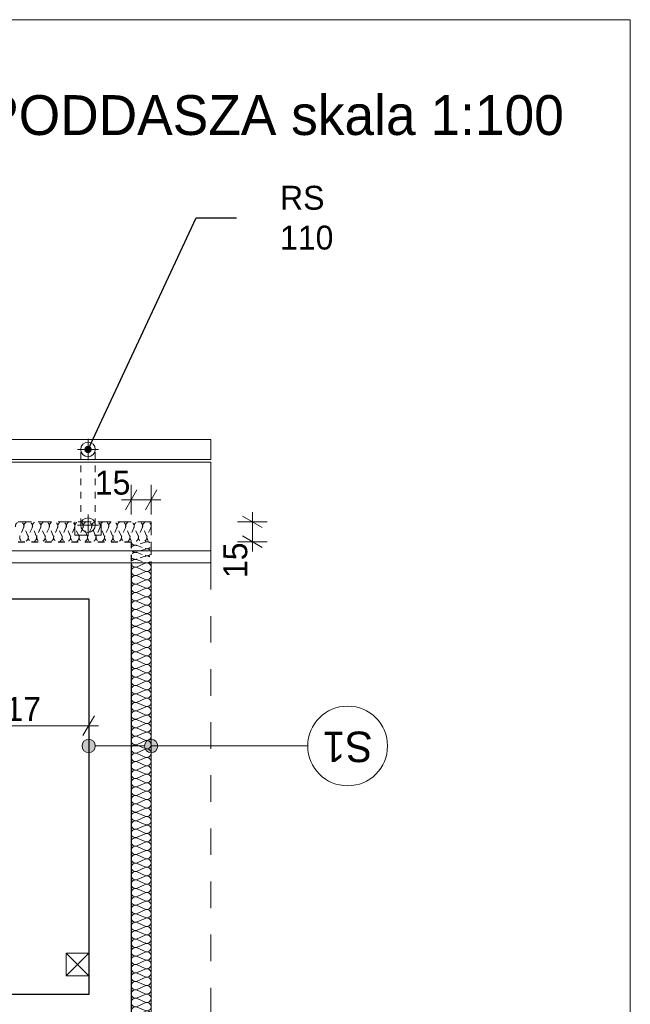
# Model space of a CAD drawing. Extents: x -21260 to 35740, y -2672 to 187028.
# Tile 112 of 120: x 31145 to 35740, y 139611 to 147028. Entities that reach past the tile are written whole.
import ezdxf

# ---------------------------------------------------------------- set-up
doc = ezdxf.new("R2010")
doc.units = 0
doc.header["$MEASUREMENT"] = 0
for name, pattern in [('Hidden Line', [100, 50, -50]), ('Hidden Line copy', [80, 40, -40]), ('Krawędzie ukryte', [150, 100, -50]), ('Przerywana', [400, 200, -200])]:
    doc.linetypes.add(name, pattern=pattern)
for name, color, linetype, lineweight in [('A-Opisy_Nr_Pióra__21', 7, 'Continuous', 13), ('Arch opisy_Nr_Pióra__1', 7, 'Continuous', 25), ('Arch opisy_Nr_Pióra__21', 7, 'Continuous', 13), ('ARCH TABELA_Nr_Pióra__21', 7, 'Continuous', 13), ('Arch wymiary_Nr_Pióra__5', 7, 'Continuous', 13), ('INWENT DACH_Nr_Pióra__21', 7, 'Continuous', 13), ('INWENT KONST. DREWNIANA_Nr_Pióra__21', 7, 'Continuous', 13), ('INWENT ODWODNIENIE_Nr_Pióra__21', 7, 'Continuous', 13), ('INWENT OPISY_Nr_Pióra__21', 7, 'Continuous', 13), ('INWENT.ŚCIANY_Nr_Pióra__1', 7, 'Continuous', 25)]:
    doc.layers.add(name, color=color, linetype=linetype, lineweight=lineweight)
doc.layers.add('arch izolacje_Nr_Pióra__3', color=7, linetype='Continuous', lineweight=13, true_color=0xff6600)
doc.layers.add('Arch ocieplenie_Nr_Pióra__22', color=7, linetype='Continuous', lineweight=9, true_color=0x7f7f7f)
for name, color, linetype in [('Arch ocieplenie', 7, 'Continuous'), ('Arch opisy', 7, 'Continuous'), ('Arch wymiary', 7, 'Continuous')]:
    doc.layers.add(name, color=color, linetype=linetype)
doc.styles.add('GENERATED_STYLE_1', font='txt')
doc.styles.add('GENERATED_STYLE_13', font='txt')
doc.styles.add('GENERATED_STYLE_4', font='txt')
doc.dimstyles.new('GENERATED_STYLE__1', dxfattribs={"dimtxt": 179.999995, "dimasz": 114, "dimexe": 0.18, "dimexo": 0, "dimgap": 0.09, "dimtad": 1, "dimdec": 0, "dimlfac": 0.1, "dimzin": 0, "dimdsep": 46, "dimtxsty": 'GENERATED_STYLE_1', "dimblk": 'ARROWHEAD_2', "dimblk1": 'ARROWHEAD_2', "dimblk2": 'ARROWHEAD_2', "dimcen": 0.09, "dimclrd": 7, "dimclre": 7, "dimclrt": 7, "dimazin": 0, "dimtfac": 1, "dimtdec": 4, "dimtmove": 0, "dimatfit": 3, "dimfxl": 0, "dimtolj": 1, "dimtzin": 0, "dimarcsym": 0})
doc.dimstyles.new('GENERATED_STYLE__3', dxfattribs={"dimtxt": 179.999995, "dimasz": 114, "dimexe": 0.18, "dimexo": 0, "dimgap": 0.09, "dimtad": 1, "dimtih": 1, "dimtoh": 1, "dimdec": 0, "dimlfac": 0.1, "dimzin": 0, "dimdsep": 46, "dimtxsty": 'GENERATED_STYLE_1', "dimblk": 'ARROWHEAD_2', "dimblk1": 'ARROWHEAD_2', "dimblk2": 'ARROWHEAD_2', "dimcen": 0.09, "dimclrd": 7, "dimclre": 7, "dimclrt": 7, "dimazin": 0, "dimtfac": 1, "dimtdec": 4, "dimtmove": 0, "dimatfit": 3, "dimfxl": 0, "dimtolj": 1, "dimtzin": 0, "dimarcsym": 0})
doc.dimstyles.new('GENERATED_STYLE__6', dxfattribs={"dimtxt": 0.18, "dimasz": 109.44, "dimexe": 0.18, "dimexo": 0.0625, "dimgap": 0.09, "dimtad": 0, "dimtih": 1, "dimtoh": 1, "dimdec": 4, "dimzin": 0, "dimdsep": 46, "dimcen": 0.09, "dimadec": 0, "dimazin": 0, "dimtfac": 1, "dimtdec": 4, "dimtmove": 0, "dimatfit": 3, "dimldrblk": 'ARROWHEAD_11', "dimfxl": 0, "dimtolj": 1, "dimtzin": 0, "dimarcsym": 0})

# ---------------------------------------------------------------- blocks, each defined once
blk = doc.blocks.new('Izolacja cieplna 14_217', base_point=(31984.1, 142935.9))
at = {"layer": 'Arch ocieplenie_Nr_Pióra__22', "linetype": 'Continuous'}
for p, q in [((32089.4, 142933.2), (32028.8, 142906.7)), ((32028.8, 142901.3), (32089.4, 142874.8)), ((32089.4, 142869.5), (32028.8, 142843)), ((32028.8, 142837.7), (32089.4, 142811.2)), ((32089.4, 142805.8), (32028.8, 142779.3)), ((32028.8, 142774), (32089.4, 142747.5)), ((32089.4, 142742.1), (32028.8, 142715.6)), ((32028.8, 142710.3), (32089.4, 142683.8)), ((32089.4, 142678.4), (32028.8, 142652)), ((32028.8, 142646.6), (32089.4, 142620.1)), ((32089.4, 142614.8), (32028.8, 142588.3)), ((32028.8, 142582.9), (32089.4, 142556.4)), ((32089.4, 142551.1), (32028.8, 142524.6)), ((32028.8, 142519.2), (32089.4, 142492.7)), ((32089.4, 142487.4), (32028.8, 142460.9)), ((32028.8, 142455.5), (32089.4, 142429.1)), ((32089.4, 142423.7), (32028.8, 142397.2)), ((32028.8, 142391.9), (32089.4, 142365.4)), ((32089.4, 142360), (32028.8, 142333.5)), ((32028.8, 142328.2), (32089.4, 142301.7)), ((32089.4, 142296.3), (32028.8, 142269.8)), ((32028.8, 142264.5), (32089.4, 142238)), ((32089.4, 142232.7), (32028.8, 142206.2)), ((32028.8, 142200.8), (32089.4, 142174.3)), ((32089.4, 142169), (32028.8, 142142.5)), ((32028.8, 142137.1), (32089.4, 142110.6)), ((32089.4, 142105.3), (32028.8, 142078.8)), ((32028.8, 142073.4), (32089.4, 142047)), ((32089.4, 142041.6), (32028.8, 142015.1)), ((32028.8, 142009.8), (32089.4, 141983.3)), ((32089.4, 141977.9), (32028.8, 141951.4)), ((32028.8, 141946.1), (32089.4, 141919.6)), ((32089.4, 141914.2), (32028.8, 141887.7)), ((32028.8, 141882.4), (32089.4, 141855.9)), ((32089.4, 141850.5), (32028.8, 141824.1)), ((32028.8, 141818.7), (32089.4, 141792.2)), ((32089.4, 141786.9), (32028.8, 141760.4)), ((32028.8, 141755), (32089.4, 141728.5)), ((32089.4, 141723.2), (32028.8, 141696.7)), ((32028.8, 141691.3), (32089.4, 141664.8)), ((32089.4, 141659.5), (32028.8, 141633)), ((32028.8, 141627.7), (32089.4, 141601.2)), ((32089.4, 141595.8), (32028.8, 141569.3)), ((32028.8, 141564), (32089.4, 141537.5)), ((32089.4, 141532.1), (32028.8, 141505.6)), ((32028.8, 141500.3), (32089.4, 141473.8)), ((32089.4, 141468.4), (32028.8, 141442)), ((32028.8, 141436.6), (32089.4, 141410.1)), ((32089.4, 141404.8), (32028.8, 141378.3)), ((32028.8, 141372.9), (32089.4, 141346.4)), ((32089.4, 141341.1), (32028.8, 141314.6)), ((32028.8, 141309.2), (32089.4, 141282.7)), ((32089.4, 141277.4), (32028.8, 141250.9)), ((32028.8, 141245.5), (32089.4, 141219.1)), ((32089.4, 141213.7), (32028.8, 141187.2)), ((32028.8, 141181.9), (32089.4, 141155.4)), ((32089.4, 141150), (32028.8, 141123.5)), ((32028.8, 141118.2), (32089.4, 141091.7)), ((32089.4, 141086.3), (32028.8, 141059.8)), ((32028.8, 141054.5), (32089.4, 141028)), ((32089.4, 141022.7), (32028.8, 140996.2)), ((32028.8, 140990.8), (32089.4, 140964.3)), ((32089.4, 140959), (32028.8, 140932.5)), ((32028.8, 140927.1), (32089.4, 140900.6)), ((32089.4, 140895.3), (32028.8, 140868.8)), ((32028.8, 140863.4), (32089.4, 140837)), ((32089.4, 140831.6), (32028.8, 140805.1)), ((32028.8, 140799.8), (32089.4, 140773.3)), ((32089.4, 140767.9), (32028.8, 140741.4)), ((32028.8, 140736.1), (32089.4, 140709.6)), ((32089.4, 140704.2), (32028.8, 140677.7)), ((32028.8, 140672.4), (32089.4, 140645.9)), ((32089.4, 140640.5), (32028.8, 140614.1)), ((32028.8, 140608.7), (32089.4, 140582.2)), ((32089.4, 140576.9), (32028.8, 140550.4)), ((32028.8, 140545), (32089.4, 140518.5)), ((32089.4, 140513.2), (32028.8, 140486.7)), ((32028.8, 140481.3), (32089.4, 140454.8)), ((32089.4, 140449.5), (32028.8, 140423)), ((32028.8, 140417.7), (32089.4, 140391.2)), ((32089.4, 140385.8), (32028.8, 140359.3)), ((32028.8, 140354), (32089.4, 140327.5)), ((32089.4, 140322.1), (32028.8, 140295.6)), ((32028.8, 140290.3), (32089.4, 140263.8)), ((32089.4, 140258.4), (32028.8, 140232)), ((32028.8, 140226.6), (32089.4, 140200.1)), ((32089.4, 140194.8), (32028.8, 140168.3)), ((32028.8, 140162.9), (32089.4, 140136.4)), ((32089.4, 140131.1), (32028.8, 140104.6)), ((32028.8, 140099.2), (32089.4, 140072.7)), ((32089.4, 140067.4), (32028.8, 140040.9)), ((32028.8, 140035.5), (32089.4, 140009.1)), ((32089.4, 140003.7), (32028.8, 139977.2)), ((32028.8, 139971.9), (32089.4, 139945.4)), ((32089.4, 139940), (32028.8, 139913.5)), ((32028.8, 139908.2), (32089.4, 139881.7)), ((32089.4, 139876.3), (32028.8, 139849.8)), ((32028.8, 139844.5), (32089.4, 139818)), ((32089.4, 139812.7), (32028.8, 139786.2)), ((32028.8, 139780.8), (32089.4, 139754.3)), ((32089.4, 139749), (32028.8, 139722.5)), ((32028.8, 139717.1), (32089.4, 139690.6)), ((32089.4, 139685.3), (32028.8, 139658.8)), ((32028.8, 139653.4), (32089.4, 139627)), ((32089.4, 139621.6), (32028.8, 139595.1)), ((32028.8, 139589.8), (32089.4, 139563.3)), ((32089.4, 139557.9), (32028.8, 139531.4)), ((32028.8, 139526.1), (32089.4, 139499.6)), ((32089.4, 139494.2), (32028.8, 139467.7)), ((32028.8, 139462.4), (32089.4, 139435.9)), ((32089.4, 139430.5), (32028.8, 139404.1)), ((32028.8, 139398.7), (32089.4, 139372.2)), ((32089.4, 139366.9), (32028.8, 139340.4)), ((32028.8, 139335), (32089.4, 139308.5)), ((32089.4, 139303.2), (32028.8, 139276.7)), ((32028.8, 139271.3), (32089.4, 139244.8)), ((32089.4, 139239.5), (32028.8, 139213)), ((32028.8, 139207.7), (32089.4, 139181.2)), ((32089.4, 139175.8), (32028.8, 139149.3)), ((32028.8, 139144), (32089.4, 139117.5)), ((32089.4, 139112.1), (32028.8, 139085.6)), ((32028.8, 139080.3), (32089.4, 139053.8)), ((32089.4, 139048.4), (32028.8, 139022)), ((32028.8, 139016.6), (32089.4, 138990.1)), ((32089.4, 138984.8), (32028.8, 138958.3)), ((32028.8, 138952.9), (32089.4, 138926.4)), ((32089.4, 138921.1), (32028.8, 138894.6)), ((32028.8, 138889.2), (32089.4, 138862.7)), ((32089.4, 138857.4), (32028.8, 138830.9)), ((32028.8, 138825.5), (32089.4, 138799.1)), ((32089.4, 138793.7), (32028.8, 138767.2)), ((32028.8, 138761.9), (32089.4, 138735.4)), ((32089.4, 138730), (32028.8, 138703.5)), ((32028.8, 138698.2), (32089.4, 138671.7)), ((32089.4, 138666.3), (32028.8, 138639.8)), ((32028.8, 138634.5), (32089.4, 138608)), ((32089.4, 138602.7), (32028.8, 138576.2)), ((32028.8, 138570.8), (32089.4, 138544.3)), ((32089.4, 138539), (32028.8, 138512.5)), ((32028.8, 138507.1), (32089.4, 138480.6)), ((32089.4, 138475.3), (32028.8, 138448.8)), ((32028.8, 138443.4), (32089.4, 138417)), ((32089.4, 138411.6), (32028.8, 138385.1)), ((32028.8, 138379.8), (32089.4, 138353.3)), ((32089.4, 138347.9), (32028.8, 138321.4)), ((32028.8, 138316.1), (32089.4, 138289.6)), ((32089.4, 138284.2), (32028.8, 138257.7)), ((32028.8, 138252.4), (32089.4, 138225.9)), ((32089.4, 138220.5), (32028.8, 138194.1)), ((32028.8, 138188.7), (32089.4, 138162.2)), ((32089.4, 138156.9), (32028.8, 138130.4)), ((32028.8, 138125), (32089.4, 138098.5))]:
    blk.add_line(p, q, dxfattribs=at)
for centre, start_param, end_param in [((32016, 142935.9), 3.141593, 5.125182), ((32102.2, 142904), 4.299595, 8.266775), ((32016, 142872.2), 1.158004, 5.125183), ((32102.2, 142840.3), 4.299595, 8.266775), ((32016, 142808.5), 1.158004, 5.125183), ((32102.2, 142776.6), 4.299595, 8.266775), ((32016, 142744.8), 1.158004, 5.125183), ((32016, 142681.1), 1.158004, 5.125183), ((32102.2, 142713), 4.299595, 8.266775), ((32016, 142617.4), 1.158004, 5.125183), ((32102.2, 142649.3), 4.299595, 8.266775), ((32016, 142553.8), 1.158004, 5.125183), ((32102.2, 142585.6), 4.299595, 8.266775), ((32016, 142490.1), 1.158004, 5.125183), ((32102.2, 142521.9), 4.299595, 8.266775), ((32102.2, 142458.2), 4.299595, 8.266775), ((32016, 142426.4), 1.158004, 5.125183), ((32102.2, 142394.5), 4.299595, 8.266775), ((32016, 142362.7), 1.158004, 5.125183), ((32102.2, 142330.9), 4.299595, 8.266775), ((32016, 142299), 1.158004, 5.125183), ((32016, 142235.3), 1.158004, 5.125183), ((32102.2, 142267.2), 4.299595, 8.266775), ((32016, 142171.6), 1.158004, 5.125183), ((32102.2, 142203.5), 4.299595, 8.266775), ((32016, 142108), 1.158004, 5.125183), ((32102.2, 142139.8), 4.299595, 8.266775), ((32016, 142044.3), 1.158004, 5.125183), ((32102.2, 142076.1), 4.299595, 8.266775), ((32102.2, 142012.4), 4.299595, 8.266775), ((32016, 141980.6), 1.158004, 5.125183), ((32102.2, 141948.8), 4.299595, 8.266775), ((32016, 141916.9), 1.158004, 5.125183), ((32102.2, 141885.1), 4.299595, 8.266775), ((32016, 141853.2), 1.158004, 5.125183), ((32016, 141789.5), 1.158004, 5.125183), ((32102.2, 141821.4), 4.299595, 8.266775), ((32016, 141725.9), 1.158004, 5.125183), ((32102.2, 141757.7), 4.299595, 8.266775), ((32016, 141662.2), 1.158004, 5.125183), ((32102.2, 141694), 4.299595, 8.266775), ((32016, 141598.5), 1.158004, 5.125183), ((32102.2, 141630.3), 4.299595, 8.266775), ((32102.2, 141566.6), 4.299595, 8.266775), ((32016, 141534.8), 1.158004, 5.125183), ((32102.2, 141503), 4.299595, 8.266775), ((32016, 141471.1), 1.158004, 5.125183), ((32102.2, 141439.3), 4.299595, 8.266775), ((32016, 141407.4), 1.158004, 5.125183), ((32016, 141343.8), 1.158004, 5.125183), ((32102.2, 141375.6), 4.299595, 8.266775), ((32016, 141280.1), 1.158004, 5.125183), ((32102.2, 141311.9), 4.299595, 8.266775), ((32016, 141216.4), 1.158004, 5.125183), ((32102.2, 141248.2), 4.299595, 8.266775), ((32016, 141152.7), 1.158004, 5.125183), ((32102.2, 141184.5), 4.299595, 8.266775), ((32102.2, 141120.9), 4.299595, 8.266775), ((32016, 141089), 1.158004, 5.125183), ((32102.2, 141057.2), 4.299595, 8.266775), ((32016, 141025.3), 1.158004, 5.125183), ((32102.2, 140993.5), 4.299595, 8.266775), ((32016, 140961.6), 1.158004, 5.125183), ((32016, 140898), 1.158004, 5.125183), ((32102.2, 140929.8), 4.299595, 8.266775), ((32016, 140834.3), 1.158004, 5.125183), ((32102.2, 140866.1), 4.299595, 8.266775), ((32016, 140770.6), 1.158004, 5.125183), ((32102.2, 140802.4), 4.299595, 8.266775), ((32016, 140706.9), 1.158004, 5.125183), ((32102.2, 140738.8), 4.299595, 8.266775), ((32102.2, 140675.1), 4.299595, 8.266775), ((32016, 140643.2), 1.158004, 5.125183), ((32102.2, 140611.4), 4.299595, 8.266775), ((32016, 140579.5), 1.158004, 5.125183), ((32102.2, 140547.7), 4.299595, 8.266775), ((32016, 140515.9), 1.158004, 5.125183), ((32102.2, 140484), 4.299595, 8.266775), ((32016, 140452.2), 1.158004, 5.125183), ((32016, 140388.5), 1.158004, 5.125183), ((32102.2, 140420.3), 4.299595, 8.266775), ((32016, 140324.8), 1.158004, 5.125183), ((32102.2, 140356.6), 4.299595, 8.266775), ((32016, 140261.1), 1.158004, 5.125183), ((32102.2, 140293), 4.299595, 8.266775), ((32016, 140197.4), 1.158004, 5.125183), ((32102.2, 140229.3), 4.299595, 8.266775), ((32102.2, 140165.6), 4.299595, 8.266775), ((32016, 140133.8), 1.158004, 5.125183), ((32102.2, 140101.9), 4.299595, 8.266775), ((32016, 140070.1), 1.158004, 5.125183), ((32102.2, 140038.2), 4.299595, 8.266775), ((32016, 140006.4), 1.158004, 5.125183), ((32016, 139942.7), 1.158004, 5.125183), ((32102.2, 139974.5), 4.299595, 8.266775), ((32016, 139879), 1.158004, 5.125183), ((32102.2, 139910.9), 4.299595, 8.266775), ((32016, 139815.3), 1.158004, 5.125183), ((32102.2, 139847.2), 4.299595, 8.266775), ((32016, 139751.6), 1.158004, 5.125183), ((32102.2, 139783.5), 4.299595, 8.266775), ((32102.2, 139719.8), 4.299595, 8.266775), ((32016, 139688), 1.158004, 5.125183), ((32102.2, 139656.1), 4.299595, 8.266775), ((32016, 139624.3), 1.158004, 5.125183), ((32102.2, 139592.4), 4.299595, 8.266775), ((32016, 139560.6), 1.158004, 5.125183), ((32016, 139496.9), 1.158004, 5.125183), ((32102.2, 139528.7), 4.299595, 8.266775), ((32016, 139433.2), 1.158004, 5.125183), ((32102.2, 139465.1), 4.299595, 8.266775), ((32016, 139369.5), 1.158004, 5.125183), ((32102.2, 139401.4), 4.299595, 8.266775), ((32016, 139305.9), 1.158004, 5.125183), ((32102.2, 139337.7), 4.299595, 8.266775), ((32102.2, 139274), 4.299595, 8.266775), ((32016, 139242.2), 1.158004, 5.125183), ((32102.2, 139210.3), 4.299595, 8.266775), ((32016, 139178.5), 1.158004, 5.125183), ((32102.2, 139146.6), 4.299595, 8.266775), ((32016, 139114.8), 1.158004, 5.125183), ((32016, 139051.1), 1.158004, 5.125183), ((32102.2, 139083), 4.299595, 8.266775), ((32016, 138987.4), 1.158004, 5.125183), ((32102.2, 139019.3), 4.299595, 8.266775), ((32016, 138923.8), 1.158004, 5.125183), ((32102.2, 138955.6), 4.299595, 8.266775), ((32016, 138860.1), 1.158004, 5.125183), ((32102.2, 138891.9), 4.299595, 8.266775), ((32102.2, 138828.2), 4.299595, 8.266775), ((32016, 138796.4), 1.158004, 5.125183), ((32102.2, 138764.5), 4.299595, 8.266775), ((32016, 138732.7), 1.158004, 5.125183), ((32102.2, 138700.9), 4.299595, 8.266775), ((32016, 138669), 1.158004, 5.125183), ((32016, 138605.3), 1.158004, 5.125183), ((32102.2, 138637.2), 4.299595, 8.266775), ((32016, 138541.6), 1.158004, 5.125183), ((32102.2, 138573.5), 4.299595, 8.266775), ((32016, 138478), 1.158004, 5.125183), ((32102.2, 138509.8), 4.299595, 8.266775), ((32016, 138414.3), 1.158004, 5.125183), ((32102.2, 138446.1), 4.299595, 8.266775), ((32102.2, 138382.4), 4.299595, 8.266775), ((32016, 138350.6), 1.158004, 5.125183), ((32102.2, 138318.7), 4.299595, 8.266775), ((32016, 138286.9), 1.158004, 5.125183), ((32102.2, 138255.1), 4.299595, 8.266775), ((32016, 138223.2), 1.158004, 5.125183), ((32016, 138159.5), 1.158004, 5.125183), ((32102.2, 138191.4), 4.299595, 8.266775), ((32016, 138095.9), 1.158004, 3.141593), ((32102.2, 138127.7), 4.299595, 8.266775)]:
    blk.add_ellipse(centre, major_axis=(31.9, 0), ratio=0.998132, start_param=start_param, end_param=end_param, dxfattribs=at)
blk = doc.blocks.new('Izolacja cieplna 14_219', base_point=(31984.1, 143095.9))
at = {"layer": 'Arch ocieplenie_Nr_Pióra__22', "linetype": 'Hidden Line copy'}
for p, q in [((32089.4, 143093.6), (32028.8, 143071.4)), ((32028.8, 143066.9), (32089.4, 143044.8)), ((32089.4, 143040.3), (32028.8, 143018.1)), ((32028.8, 143013.6), (32089.4, 142991.4)), ((32089.4, 142986.9), (32028.8, 142964.8)), ((32028.8, 142960.3), (32089.4, 142938.1))]:
    blk.add_line(p, q, dxfattribs=at)
for centre, start_param, end_param in [((32016, 143095.9), 3.141593, 5.125182), ((32102.2, 143069.2), 4.299595, 8.266775), ((32016, 143042.5), 1.158004, 5.125183), ((32016, 142989.2), 1.158004, 5.125183), ((32102.2, 143015.9), 4.299595, 8.266775), ((32016, 142935.9), 1.158004, 3.141593), ((32102.2, 142962.5), 4.299595, 8.266775)]:
    blk.add_ellipse(centre, major_axis=(31.9, 0), ratio=0.835901, start_param=start_param, end_param=end_param, dxfattribs=at)
blk = doc.blocks.new('Izolacja cieplna 14_220', base_point=(32134.1, 143095.9))
at = {"layer": 'Arch ocieplenie_Nr_Pióra__22', "linetype": 'Hidden Line copy'}
for p, q in [((31174.3, 143201.2), (31147.8, 143140.6)), ((31206.2, 143140.6), (31179.7, 143201.2)), ((31238.1, 143201.2), (31211.6, 143140.6)), ((31270, 143140.6), (31243.5, 143201.2)), ((31301.9, 143201.2), (31275.4, 143140.6)), ((31333.8, 143140.6), (31307.3, 143201.2)), ((31365.7, 143201.2), (31339.2, 143140.6)), ((31397.6, 143140.6), (31371.1, 143201.2)), ((31429.6, 143201.2), (31403, 143140.6)), ((31461.5, 143140.6), (31434.9, 143201.2)), ((31493.4, 143201.2), (31466.8, 143140.6)), ((31525.3, 143140.6), (31498.7, 143201.2)), ((31557.2, 143201.2), (31530.6, 143140.6)), ((31589.1, 143140.6), (31562.5, 143201.2)), ((31621, 143201.2), (31594.4, 143140.6)), ((31652.9, 143140.6), (31626.3, 143201.2)), ((31684.8, 143201.2), (31658.2, 143140.6)), ((31716.7, 143140.6), (31690.1, 143201.2)), ((31748.6, 143201.2), (31722, 143140.6)), ((31780.5, 143140.6), (31753.9, 143201.2)), ((31812.4, 143201.2), (31785.8, 143140.6)), ((31844.3, 143140.6), (31817.7, 143201.2)), ((31876.2, 143201.2), (31849.6, 143140.6)), ((31908.1, 143140.6), (31881.5, 143201.2)), ((31940, 143201.2), (31913.4, 143140.6)), ((31971.9, 143140.6), (31945.3, 143201.2)), ((32003.8, 143201.2), (31977.2, 143140.6)), ((32035.7, 143140.6), (32009.1, 143201.2)), ((32067.6, 143201.2), (32041, 143140.6)), ((32099.5, 143140.6), (32072.9, 143201.2)), ((32131.4, 143201.2), (32104.8, 143140.6))]:
    blk.add_line(p, q, dxfattribs=at)
for centre, start, end in [((31145.1, 143214), 336.34881, 203.65129), ((31208.9, 143214), 336.34881, 203.65129), ((31272.7, 143214), 336.34881, 203.65129), ((31336.5, 143214), 336.34881, 203.65129), ((31400.3, 143214), 336.34881, 203.65129), ((31464.1, 143214), 336.34881, 203.65129), ((31527.9, 143214), 336.34881, 203.65129), ((31591.7, 143214), 336.34881, 203.65129), ((31655.5, 143214), 336.34881, 203.65129), ((31719.3, 143214), 336.34881, 203.65129), ((31783.2, 143214), 336.34881, 203.65129), ((31847, 143214), 336.34881, 203.65129), ((31910.8, 143214), 336.34881, 203.65129), ((31974.6, 143214), 336.34881, 203.65129), ((32038.4, 143214), 336.34881, 203.65129), ((32102.2, 143214), 336.34881, 203.65129), ((31177, 143127.8), 156.34879, 23.65124), ((31240.8, 143127.8), 156.34879, 23.65124), ((31304.6, 143127.8), 156.34879, 23.65124), ((31368.4, 143127.8), 156.34879, 23.65124), ((31432.2, 143127.8), 156.34879, 23.65124), ((31496, 143127.8), 156.34879, 23.65124), ((31559.8, 143127.8), 156.34879, 23.65124), ((31623.6, 143127.8), 156.34879, 23.65124), ((31687.4, 143127.8), 156.34879, 23.65124), ((31751.3, 143127.8), 156.34879, 23.65124), ((31815.1, 143127.8), 156.34879, 23.65124), ((31878.9, 143127.8), 156.34879, 23.65124), ((31942.7, 143127.8), 156.34879, 23.65124), ((32006.5, 143127.8), 156.34879, 23.65124), ((32070.3, 143127.8), 156.34879, 23.65124), ((32134.1, 143127.8), 156.3488, 270.00004)]:
    blk.add_arc(centre, 31.9, start, end, dxfattribs=at)
blk = doc.blocks.new('Linia_83', base_point=(32134.1, 141556.9))
at = {"layer": 'Arch opisy_Nr_Pióra__21', "linetype": 'Continuous'}
blk.add_line((32134.1, 141556.9), (33313.1, 141556.9), dxfattribs=at)
blk.add_circle((33613.1, 141556.9), 300, dxfattribs=at)
blk = doc.blocks.new('Linia_84', base_point=(31664.1, 141556.9))
at = {"layer": 'Arch opisy_Nr_Pióra__21', "linetype": 'Continuous'}
for points in [[(31714.1, 141556.9), (31710.3, 141576), (31699.4, 141592.3), (31683.2, 141603.1), (31664.1, 141606.9), (31644.9, 141603.1), (31628.7, 141592.3), (31617.9, 141576), (31614.1, 141556.9), (31617.9, 141537.8), (31628.7, 141521.5), (31644.9, 141510.7), (31664.1, 141506.9), (31683.2, 141510.7), (31699.4, 141521.5), (31710.3, 141537.8)], [(32184.1, 141556.9), (32180.3, 141576), (32169.4, 141592.3), (32153.2, 141603.1), (32134.1, 141606.9), (32114.9, 141603.1), (32098.7, 141592.3), (32087.9, 141576), (32084.1, 141556.9), (32087.9, 141537.8), (32098.7, 141521.5), (32114.9, 141510.7), (32134.1, 141506.9), (32153.2, 141510.7), (32169.4, 141521.5), (32180.3, 141537.8)]]:
    blk.add_hatch(color=256, dxfattribs=at).paths.add_polyline_path(points, flags=0)
blk.add_line((31714.1, 141556.9), (32084.1, 141556.9), dxfattribs=at)
for centre in [(31664.1, 141556.9), (32134.1, 141556.9)]:
    blk.add_circle(centre, 50, dxfattribs=at)
blk = doc.blocks.new('*D726')
at = {"layer": 'Arch wymiary_Nr_Pióra__5', "linetype": 'Continuous'}
for p, q in [((32027.4, 143487.1), (31940.8, 143337.1)), ((31984.1, 143299.6), (31984.1, 143524.6)), ((32090.8, 143337.1), (32177.4, 143487.1)), ((32134.1, 143299.6), (32134.1, 143524.6)), ((31910.7, 143412.1), (31984.1, 143412.1)), ((31984.1, 143412.1), (32134.1, 143412.1)), ((32134.1, 143412.1), (32207.4, 143412.1))]:
    blk.add_line(p, q, dxfattribs=at)
at = {"layer": 'Arch wymiary_Nr_Pióra__5', "insert": (31710.3, 143448.1), "char_height": 180, "attachment_point": 7, "style": 'GENERATED_STYLE_1'}
blk.add_mtext('{15}', dxfattribs=at)
blk = doc.blocks.new('ARROWHEAD_2')
at = {"color": 0, "linetype": 'Continuous', "lineweight": 0}
for p, q in [((-0.378, -0.655), (0.378, 0.655)), ((0, 0), (-1, 0))]:
    blk.add_line(p, q, dxfattribs=at)
blk = doc.blocks.new('*D727')
at = {"layer": 'Arch wymiary_Nr_Pióra__5', "linetype": 'Continuous'}
for p, q in [((32895.8, 143245.9), (32895.8, 143319.2)), ((33008.3, 143245.9), (32783.3, 143245.9)), ((32970.8, 143202.6), (32820.8, 143289.2)), ((32895.8, 143095.9), (32895.8, 143245.9)), ((33008.3, 143095.9), (32783.3, 143095.9)), ((32820.8, 143139.2), (32970.8, 143052.6)), ((32895.8, 143022.5), (32895.8, 143095.9))]:
    blk.add_line(p, q, dxfattribs=at)
at = {"layer": 'Arch wymiary_Nr_Pióra__5', "insert": (32859.8, 142822.1), "char_height": 180, "attachment_point": 7, "rotation": 90, "style": 'GENERATED_STYLE_1'}
blk.add_mtext('{15}', dxfattribs=at)
blk = doc.blocks.new('*D755')
at = {"layer": 'Arch wymiary_Nr_Pióra__5', "linetype": 'Continuous'}
for p, q in [((30532.4, 141784.8), (30445.8, 141634.8)), ((30489.1, 141597.3), (30489.1, 141822.3)), ((31620.8, 141634.8), (31707.4, 141784.8)), ((31664.1, 141597.3), (31664.1, 141822.3)), ((30415.7, 141709.8), (30489.1, 141709.8)), ((30489.1, 141709.8), (31664.1, 141709.8)), ((31664.1, 141709.8), (31737.4, 141709.8))]:
    blk.add_line(p, q, dxfattribs=at)
at = {"layer": 'Arch wymiary_Nr_Pióra__5', "insert": (30903.8, 141745.8), "char_height": 180, "attachment_point": 7, "style": 'GENERATED_STYLE_1'}
blk.add_mtext('{117}', dxfattribs=at)
blk = doc.blocks.new('ARROWHEAD_11')
at = {"color": 0, "linetype": 'Continuous', "lineweight": 0}
blk.add_line((0, 0), (-1, 0), dxfattribs=at)
at = {"color": 0, "linetype": 'Continuous', "lineweight": 0, "const_width": 0.25, "flags": 128}
blk.add_lwpolyline([(-0.125, 0, 1), (0.125, 0, 1)], format="xyb", close=True, dxfattribs=at)

msp = doc.modelspace()

# ---------------------------------------------------------------- linework, layer by layer
at = {"layer": 'arch izolacje_Nr_Pióra__3', "linetype": 'Krawędzie ukryte'}
for p, q in [((11334.1, 143245.9), (32134.1, 143245.9)), ((31559.1, 143245.9), (31559.1, 143145.9)), ((31759.1, 143145.9), (31759.1, 143245.9)), ((32134.1, 143245.9), (32134.1, 142935.9)), ((31559.1, 143145.9), (31759.1, 143145.9))]:
    msp.add_line(p, q, dxfattribs=at)
at = {"layer": 'arch izolacje_Nr_Pióra__3', "linetype": 'Continuous'}
msp.add_line((32134.1, 142935.9), (32134.1, 138095.9), dxfattribs=at)
at = {"layer": 'ARCH TABELA_Nr_Pióra__21', "linetype": 'Continuous'}
for p, q in [((-21259.9, 147028.4), (35740.1, 147028.4)), ((35740.1, 147028.4), (35740.1, 117328.4))]:
    msp.add_line(p, q, dxfattribs=at)
at = {"layer": 'INWENT DACH_Nr_Pióra__21', "linetype": 'Continuous'}
for p, q in [((11334.1, 143865.9), (32584.1, 143865.9)), ((11334.1, 143715.9), (32584.1, 143715.9)), ((11334.1, 143695.9), (32584.1, 143695.9)), ((32584.1, 143695.9), (32584.1, 142935.9)), ((11334.1, 143025.9), (32584.1, 143025.9)), ((11334.1, 142935.9), (32584.1, 142935.9))]:
    msp.add_line(p, q, dxfattribs=at)
at = {"layer": 'INWENT DACH_Nr_Pióra__21', "linetype": 'Przerywana'}
msp.add_line((32584.1, 142935.9), (32584.1, 131625.9), dxfattribs=at)
at = {"layer": 'INWENT KONST. DREWNIANA_Nr_Pióra__21', "linetype": 'Continuous'}
for p, q in [((31664.1, 139995.9), (31494.1, 139995.9)), ((31494.1, 139995.9), (31494.1, 139825.9)), ((31494.1, 139995.9), (31664.1, 139825.9)), ((31494.1, 139825.9), (31664.1, 139995.9)), ((31664.1, 139825.9), (31664.1, 139995.9)), ((31494.1, 139825.9), (31664.1, 139825.9))]:
    msp.add_line(p, q, dxfattribs=at)
at = {"layer": 'INWENT ODWODNIENIE_Nr_Pióra__21', "linetype": 'Continuous'}
for p, q in [((31659.1, 143870.9), (31659.1, 143710.9)), ((32584.1, 143715.9), (32584.1, 143865.9)), ((31579.1, 143790.9), (31739.1, 143790.9)), ((31659.1, 143300.9), (31659.1, 143140.9)), ((31579.1, 143220.9), (31739.1, 143220.9))]:
    msp.add_line(p, q, dxfattribs=at)
at = {"layer": 'INWENT ODWODNIENIE_Nr_Pióra__21', "linetype": 'Hidden Line'}
for p, q in [((31604.1, 143220.9), (31604.1, 143790.9)), ((31714.1, 143220.9), (31714.1, 143790.9))]:
    msp.add_line(p, q, dxfattribs=at)
at = {"layer": 'INWENT ODWODNIENIE_Nr_Pióra__21', "linetype": 'Continuous'}
for centre in [(31659.1, 143790.9), (31659.1, 143220.9)]:
    msp.add_circle(centre, 55, dxfattribs=at)
at = {"layer": 'INWENT.ŚCIANY_Nr_Pióra__1', "linetype": 'Hidden Line'}
for p, q in [((11334.1, 143095.9), (31984.1, 143095.9)), ((31984.1, 143095.9), (31984.1, 142935.9))]:
    msp.add_line(p, q, dxfattribs=at)
at = {"layer": 'INWENT.ŚCIANY_Nr_Pióra__1', "linetype": 'Continuous'}
for p, q in [((31984.1, 142935.9), (31984.1, 138035.9)), ((11334.1, 142665.9), (31664.1, 142665.9)), ((31664.1, 142665.9), (31664.1, 139685.9)), ((31664.1, 139685.9), (27924.1, 139685.9))]:
    msp.add_line(p, q, dxfattribs=at)

# ---------------------------------------------------------------- block references
at = {"layer": 'Arch ocieplenie', "color": 104, "linetype": 'Hidden Line copy', "lineweight": 9, "true_color": 0x029e21}
for name, p in [('Izolacja cieplna 14_220', (32134.1, 143095.9)), ('Izolacja cieplna 14_219', (31984.1, 143095.9))]:
    msp.add_blockref(name, p, dxfattribs=at)
at = {"layer": 'Arch ocieplenie', "color": 104, "linetype": 'Continuous', "lineweight": 9, "true_color": 0x029e21}
msp.add_blockref('Izolacja cieplna 14_217', (31984.1, 142935.9), dxfattribs=at)
at = {"layer": 'Arch opisy', "linetype": 'Continuous'}
for name, p in [('Linia_83', (32134.1, 141556.9)), ('Linia_84', (31664.1, 141556.9))]:
    msp.add_blockref(name, p, dxfattribs=at)

# ---------------------------------------------------------------- texts
at = {"layer": 'A-Opisy_Nr_Pióra__21', "linetype": 'Continuous', "insert": (35240.1, 146459.8), "char_height": 300, "attachment_point": 3, "style": 'GENERATED_STYLE_13'}
msp.add_mtext('{RZUT PODDASZA skala 1:100}', dxfattribs=at)
at = {"layer": 'Arch opisy_Nr_Pióra__1', "linetype": 'Continuous', "insert": (33613.1, 141435.5), "char_height": 230, "attachment_point": 2, "rotation": 180, "style": 'GENERATED_STYLE_4'}
msp.add_mtext('{S1}', dxfattribs=at)
at = {"layer": 'INWENT OPISY_Nr_Pióra__21', "linetype": 'Continuous', "insert": (33104.2, 145535.6), "char_height": 180, "width": 692.895, "attachment_point": 4, "style": 'GENERATED_STYLE_4'}
msp.add_mtext('{RS 110}', dxfattribs=at)

# ---------------------------------------------------------------- dimensions: what is measured, and where the dimension line sits
at = {"layer": 'Arch wymiary', "linetype": 'Continuous'}
for base, p1, p2, picture, middle in [((31984.1, 143412.1), (31984.1, 143095.9), (32134.1, 143245.9), '*D726', (31846.9, 143538.1)), ((30489.0697459, 141709.8372975), (30489.0697459, 142188.6042995), (31664.0697459, 142056.179384), '*D755', (31099.6088422, 141835.8372941))]:
    dim = msp.add_linear_dim(base=base, p1=p1, p2=p2, dimstyle='GENERATED_STYLE__3', dxfattribs=at)
    dim.commit()
    dim.dimension.update_dxf_attribs({"geometry": picture, "text_midpoint": middle})
dim = msp.add_linear_dim(base=(32895.8, 143095.9), p1=(31984.1, 143095.9), p2=(32134.1, 143245.9), angle=90, dimstyle='GENERATED_STYLE__1', dxfattribs=at)
dim.commit()
dim.dimension.update_dxf_attribs({"geometry": '*D727', "text_midpoint": (32769.8, 142958.7)})

# ---------------------------------------------------------------- leaders
at = {"layer": 'INWENT OPISY_Nr_Pióra__21', "linetype": 'Continuous', "annotation_type": 0, "has_hookline": 1, "hookline_direction": 1, "text_width": 437.1}
msp.add_leader([(31659.1, 143790.9), (32473.4, 145534.7), (32776.5, 145534.7)], dimstyle='GENERATED_STYLE__6', dxfattribs=at)

doc.saveas('drawing.dxf')
